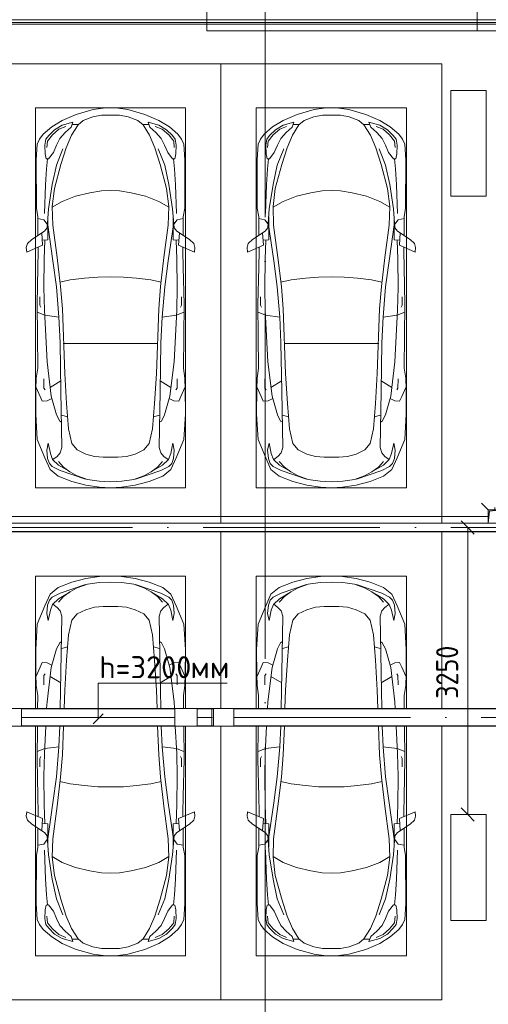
# Model space of a CAD drawing. Header units: millimetres. Extents: x -32229 to 192519, y -13689 to 125138.
# Tile 132 of 256: x 22057 to 27360, y 59000 to 70150. Entities that reach past the tile are written whole.
import ezdxf

# ---------------------------------------------------------------- set-up
doc = ezdxf.new("R2010")
doc.units = ezdxf.units.MM
doc.linetypes.add('ADSK_Линия сетки', pattern=[5000, 4000, -500, 0, -500])
doc.linetypes.add('ADSK_Осевая', pattern=[2800, 2000, -400, 0, -400])
for name, color, linetype, lineweight in [('A-____-____-DIMS', 7, 'Continuous', 9), ('A-____-____-DIMS-200', 7, 'Continuous', 9), ('A-DETL-GENF-OTLN', 7, 'Continuous', 18), ('A-DOOR-____-OTLN', 7, 'Continuous', 18), ('A-FLOR-____-OTLN', 7, 'Continuous', 18), ('A-GENM-____-OTLN', 7, 'Continuous', 18), ('C-PRKG-____-OTLN', 7, 'Continuous', 18), ('E-CABL-TRAY-CNTR', 7, 'ADSK_Осевая', 18), ('E-CABL-TRAY-OTLN', 7, 'Continuous', 18), ('G-____-____-TEXT', 7, 'Continuous', 9), ('M-EQPM-____-OTLN', 7, 'Continuous', 18), ('P-SANR-FIXT-OTLN', 7, 'Continuous', 18), ('S-COLS-____-MCUT', 7, 'Continuous', 40), ('S-GRID-____-OTLN', 7, 'Continuous', 9)]:
    doc.layers.add(name, color=color, linetype=linetype, lineweight=lineweight)
doc.layers.add('A-DETL-____-OTLN', color=7, linetype='Continuous', lineweight=9, true_color=0x00a600)
doc.styles.add('GOST Common_4', font='GOST_Common.ttf', dxfattribs={"width": 0.9, "height": 250})
doc.styles.add('ISOCPEUR', font='isocpeur.ttf', dxfattribs={"height": 250})
doc.dimstyles.new('ГОСТ_2_5_мм2', dxfattribs={"dimscale": 304.8, "dimtxt": 251.428749, "dimasz": 0.492126, "dimexe": 0.492126, "dimexo": 0.656168, "dimgap": 0.098425, "dimtad": 1, "dimdec": 0, "dimdsep": 46, "dimtxsty": 'GOST Common_4', "dimblk1": 'OBLIQUE', "dimblk2": 'OBLIQUE', "dimsah": 1, "dimcen": 0.09, "dimazin": 2, "dimtfac": 1, "dimtdec": 4, "dimtix": 1, "dimtmove": 0, "dimatfit": 3, "dimfxl": 1, "dimtvp": 1, "dimtolj": 1, "dimtzin": 0, "dimarcsym": 2})

# ---------------------------------------------------------------- blocks, each defined once
blk = doc.blocks.new('АР-Ворота сборка - Ворота секционные_5200х2600 _h_-7302885--01 ЭЛ')
at = {"layer": 'A-DOOR-____-OTLN', "color": 253, "lineweight": 5, "true_color": 0xaaaaaa}
for p, q in [((150, 2959), (-2475, 2959)), ((-2475, 2959), (-2475, -843)), ((500, 2959), (350, 2959)), ((725, 2959), (700, 2959)), ((2725, 2959), (1089, 2959)), ((2725, 1025), (2725, 2959)), ((2725, -843), (2725, 925)), ((-2475, -100), (150, -100)), ((350, -100), (500, -100)), ((700, -100), (725, -100)), ((1025, -100), (2725, -100)), ((-2475, -843), (150, -843)), ((350, -843), (500, -843)), ((700, -843), (725, -843)), ((1025, -843), (2725, -843))]:
    blk.add_line(p, q, dxfattribs=at)
blk = doc.blocks.new('АР_Машиноместо - 5300x2500_С-V96--01 ЭЛ')
at = {"layer": 'A-DETL-GENF-OTLN', "color": 253, "lineweight": 13, "true_color": 0xaaaaaa}
for p, q in [((1250, 4800), (1126, 4794)), ((1250, 4800), (1374, 4794)), ((813, 4729), (659, 4670)), ((681, 4606), (967, 4704)), ((970, 4772), (813, 4729)), ((988, 4707), (874, 4665)), ((1126, 4794), (970, 4772)), ((1122, 4726), (988, 4707)), ((1250, 4732), (1122, 4726)), ((1250, 4732), (1378, 4726)), ((1374, 4794), (1530, 4772)), ((1378, 4726), (1512, 4707)), ((1512, 4707), (1626, 4665)), ((1530, 4772), (1687, 4729)), ((1819, 4606), (1533, 4704)), ((1687, 4729), (1841, 4670)), ((566, 4595), (507, 4463)), ((659, 4670), (566, 4595)), ((591, 4560), (681, 4606)), ((788, 4618), (662, 4543)), ((791, 4620), (717, 4569)), ((874, 4665), (791, 4620)), ((1626, 4665), (1709, 4620)), ((1709, 4620), (1783, 4569)), ((1712, 4618), (1838, 4543)), ((1909, 4560), (1819, 4606)), ((1841, 4670), (1934, 4595)), ((1934, 4595), (1993, 4463)), ((507, 4463), (420, 4254)), ((528, 4375), (536, 4471)), ((536, 4471), (558, 4526)), ((558, 4526), (591, 4560)), ((595, 4479), (569, 4413)), ((662, 4543), (595, 4479)), ((645, 4445), (597, 4481)), ((717, 4569), (660, 4505)), ((1783, 4569), (1840, 4505)), ((1838, 4543), (1905, 4479)), ((1855, 4445), (1903, 4481)), ((1905, 4479), (1931, 4413)), ((1942, 4526), (1909, 4560)), ((1964, 4471), (1942, 4526)), ((1972, 4375), (1964, 4471)), ((1993, 4463), (2080, 4254)), ((544, 4295), (528, 4375)), ((569, 4413), (544, 4295)), ((680, 4406), (645, 4445)), ((700, 4345), (680, 4406)), ((812, 4299), (873, 4370)), ((873, 4370), (970, 4419)), ((970, 4419), (1070, 4447)), ((1070, 4447), (1167, 4453)), ((1167, 4453), (1250, 4454)), ((1333, 4453), (1250, 4454)), ((1430, 4447), (1333, 4453)), ((1530, 4419), (1430, 4447)), ((1627, 4370), (1530, 4419)), ((1688, 4299), (1627, 4370)), ((1800, 4345), (1820, 4406)), ((1820, 4406), (1855, 4445)), ((1931, 4413), (1956, 4295)), ((1956, 4295), (1972, 4375)), ((420, 4254), (403, 3968)), ((689, 3706), (700, 4345)), ((774, 4133), (812, 4299)), ((1726, 4133), (1688, 4299)), ((1811, 3706), (1800, 4345)), ((2080, 4254), (2097, 3968)), ((752, 3846), (774, 4133)), ((1748, 3846), (1726, 4133)), ((639, 3975), (675, 4045)), ((675, 4045), (695, 4058)), ((1825, 4045), (1805, 4058)), ((1861, 3975), (1825, 4045)), ((403, 3968), (406, 3688)), ((579, 3763), (639, 3975)), ((1921, 3763), (1861, 3975)), ((2097, 3968), (2094, 3688)), ((453, 3766), (478, 3819)), ((478, 3819), (533, 3818)), ((533, 3818), (586, 3790)), ((731, 3508), (752, 3846)), ((1769, 3508), (1748, 3846)), ((1967, 3818), (1914, 3790)), ((2022, 3819), (1967, 3818)), ((2047, 3766), (2022, 3819)), ((406, 3688), (409, 3560)), ((408, 3667), (453, 3766)), ((497, 3672), (510, 3691)), ((531, 3375), (579, 3763)), ((679, 3159), (689, 3706)), ((1821, 3159), (1811, 3706)), ((1969, 3375), (1921, 3763)), ((2003, 3672), (1990, 3691)), ((2092, 3667), (2047, 3766)), ((2094, 3688), (2091, 3560)), ((495, 3566), (497, 3672)), ((687, 3589), (566, 3664)), ((1813, 3589), (1934, 3664)), ((2005, 3566), (2003, 3672)), ((409, 3560), (426, 3447)), ((705, 2775), (731, 3508)), ((1795, 2775), (1769, 3508)), ((2091, 3560), (2074, 3447)), ((426, 3447), (418, 2723)), ((501, 2790), (531, 3375)), ((1999, 2790), (1969, 3375)), ((2074, 3447), (2082, 2723)), ((666, 2865), (679, 3159)), ((1834, 2865), (1821, 3159)), ((505, 2847), (421, 2813)), ((496, 2532), (501, 2790)), ((666, 2867), (505, 2847)), ((637, 2526), (666, 2867)), ((1834, 2867), (1995, 2847)), ((1863, 2526), (1834, 2867)), ((1995, 2847), (2079, 2813)), ((2004, 2532), (1999, 2790)), ((418, 2723), (428, 2308)), ((448, 2734), (460, 2756)), ((448, 2639), (448, 2734)), ((684, 2522), (705, 2775)), ((1816, 2522), (1795, 2775)), ((2052, 2734), (2040, 2756)), ((2052, 2639), (2052, 2734)), ((2082, 2723), (2072, 2308)), ((500, 2210), (496, 2532)), ((637, 2526), (597, 2231)), ((645, 2192), (684, 2522)), ((1855, 2192), (1816, 2522)), ((1863, 2526), (1903, 2231)), ((2000, 2210), (2004, 2532)), ((428, 2308), (432, 2120)), ((597, 2231), (535, 1798)), ((1903, 2231), (1965, 1798)), ((2072, 2308), (2068, 2120)), ((297, 2080), (301, 2131)), ((301, 2131), (480, 2053)), ((432, 2120), (431, 2074)), ((506, 1996), (500, 2210)), ((596, 1825), (645, 2192)), ((1904, 1825), (1855, 2192)), ((1994, 1996), (2000, 2210)), ((2199, 2131), (2020, 2053)), ((2068, 2120), (2069, 2074)), ((2203, 2080), (2199, 2131)), ((309, 2036), (297, 2080)), ((358, 1990), (309, 2036)), ((480, 2053), (471, 1914)), ((2020, 2053), (2029, 1914)), ((2142, 1990), (2191, 2036)), ((2191, 2036), (2203, 2080)), ((501, 1894), (358, 1990)), ((427, 1731), (427, 1943)), ((541, 1994), (476, 1998)), ((541, 1994), (540, 1733)), ((1959, 1994), (2024, 1998)), ((1959, 1994), (1960, 1733)), ((1999, 1894), (2142, 1990)), ((2073, 1731), (2073, 1943)), ((534, 1817), (495, 1765)), ((531, 1858), (501, 1894)), ((547, 1643), (531, 1858)), ((589, 1616), (596, 1825)), ((1911, 1616), (1904, 1825)), ((1953, 1643), (1969, 1858)), ((1966, 1817), (2005, 1765)), ((1969, 1858), (1999, 1894)), ((411, 1634), (427, 1731)), ((495, 1765), (427, 1753)), ((2005, 1765), (2073, 1753)), ((2089, 1634), (2073, 1731)), ((409, 1087), (411, 1634)), ((615, 1410), (589, 1616)), ((590, 1624), (704, 1557)), ((1910, 1624), (1796, 1557)), ((1885, 1410), (1911, 1616)), ((2091, 1087), (2089, 1634)), ((704, 1557), (853, 1499)), ((853, 1499), (1017, 1460)), ((1017, 1460), (1147, 1439)), ((1483, 1460), (1353, 1439)), ((1647, 1499), (1483, 1460)), ((1796, 1557), (1647, 1499)), ((687, 1141), (615, 1410)), ((1147, 1439), (1250, 1434)), ((1353, 1439), (1250, 1434)), ((1813, 1141), (1885, 1410)), ((749, 950), (687, 1141)), ((1751, 950), (1813, 1141)), ((421, 911), (409, 1087)), ((506, 920), (510, 1019)), ((510, 1019), (522, 1074)), ((522, 1074), (549, 1076)), ((549, 1076), (603, 1005)), ((603, 1005), (639, 920)), ((1897, 1005), (1861, 920)), ((1951, 1076), (1897, 1005)), ((1978, 1074), (1951, 1076)), ((1990, 1019), (1978, 1074)), ((1994, 920), (1990, 1019)), ((2079, 911), (2091, 1087)), ((446, 853), (421, 911)), ((519, 852), (506, 920)), ((639, 920), (677, 844)), ((809, 809), (749, 950)), ((1691, 809), (1751, 950)), ((1861, 920), (1823, 844)), ((1981, 852), (1994, 920)), ((2054, 853), (2079, 911)), ((489, 796), (446, 853)), ((584, 715), (489, 796)), ((550, 812), (519, 852)), ((616, 746), (550, 812)), ((677, 844), (738, 778)), ((882, 692), (809, 809)), ((1618, 692), (1691, 809)), ((1823, 844), (1762, 778)), ((1884, 746), (1950, 812)), ((1916, 715), (2011, 796)), ((1950, 812), (1981, 852)), ((2011, 796), (2054, 853)), ((702, 640), (584, 715)), ((704, 696), (616, 746)), ((825, 661), (704, 696)), ((738, 778), (805, 716)), ((805, 716), (825, 661)), ((888, 686), (815, 687)), ((941, 642), (882, 692)), ((1559, 642), (1618, 692)), ((1612, 686), (1685, 687)), ((1695, 716), (1675, 661)), ((1675, 661), (1796, 696)), ((1762, 778), (1695, 716)), ((1796, 696), (1884, 746)), ((1798, 640), (1916, 715)), ((862, 572), (702, 640)), ((1053, 518), (862, 572)), ((1051, 599), (941, 642)), ((1149, 583), (1051, 599)), ((1250, 582), (1149, 583)), ((1250, 582), (1351, 583)), ((1351, 583), (1449, 599)), ((1447, 518), (1638, 572)), ((1449, 599), (1559, 642)), ((1638, 572), (1798, 640)), ((1165, 503), (1053, 518)), ((1250, 500), (1165, 503)), ((1250, 500), (1335, 503)), ((1335, 503), (1447, 518))]:
    blk.add_line(p, q, dxfattribs=at)
at = {"layer": 'A-DETL-GENF-OTLN', "color": 254, "lineweight": 13, "true_color": 0xd4d4d4}
for p, q in [((695, 3980), (765, 3997)), ((1805, 3980), (1735, 3997)), ((715, 3168), (1250, 3167)), ((1785, 3168), (1250, 3167)), ((678, 2473), (795, 2446)), ((1822, 2473), (1705, 2446)), ((795, 2446), (956, 2427)), ((956, 2427), (1105, 2414)), ((1105, 2414), (1250, 2413)), ((1395, 2414), (1250, 2413)), ((1544, 2427), (1395, 2414)), ((1705, 2446), (1544, 2427)), ((514, 1369), (502, 1696)), ((1986, 1369), (1998, 1696)), ((590, 1368), (547, 1643)), ((1910, 1368), (1953, 1643)), ((525, 1189), (514, 1369)), ((637, 1146), (590, 1368)), ((1863, 1146), (1910, 1368)), ((1975, 1189), (1986, 1369)), ((537, 1076), (525, 1189)), ((710, 963), (637, 1146)), ((1790, 963), (1863, 1146)), ((1963, 1076), (1975, 1189)), ((535, 874), (528, 949)), ((1965, 874), (1972, 949)), ((592, 805), (535, 874)), ((665, 740), (592, 805)), ((1835, 740), (1908, 805)), ((1908, 805), (1965, 874)), ((743, 708), (665, 740)), ((1757, 708), (1835, 740))]:
    blk.add_line(p, q, dxfattribs=at)
at = {"layer": 'C-PRKG-____-OTLN', "color": 253, "lineweight": 13, "true_color": 0xaaaaaa}
for p, q in [((2500, 5300), (0, 5300)), ((0, 0), (0, 5200)), ((2500, 0), (2500, 5200)), ((400, 4800), (2100, 4800)), ((400, 500), (400, 4800)), ((2100, 500), (2100, 4800)), ((400, 500), (2100, 500)), ((2500, 0), (0, 0))]:
    blk.add_line(p, q, dxfattribs=at)
blk = doc.blocks.new('АР_Машиноместо - 5300x2500_С-V99--01 ЭЛ')
at = {"layer": 'A-DETL-GENF-OTLN', "color": 253, "lineweight": 13, "true_color": 0xaaaaaa}
for p, q in [((1053, -518), (862, -572)), ((1165, -503), (1053, -518)), ((1250, -500), (1165, -503)), ((1250, -500), (1335, -503)), ((1335, -503), (1447, -518)), ((1447, -518), (1638, -572)), ((702, -640), (584, -715)), ((862, -572), (702, -640)), ((825, -661), (704, -696)), ((805, -716), (825, -661)), ((941, -642), (882, -692)), ((1051, -599), (941, -642)), ((1149, -583), (1051, -599)), ((1250, -582), (1149, -583)), ((1250, -582), (1351, -583)), ((1351, -583), (1449, -599)), ((1449, -599), (1559, -642)), ((1559, -642), (1618, -692)), ((1638, -572), (1798, -640)), ((1695, -716), (1675, -661)), ((1675, -661), (1796, -696)), ((1798, -640), (1916, -715)), ((584, -715), (489, -796)), ((616, -746), (550, -812)), ((704, -696), (616, -746)), ((677, -844), (738, -778)), ((738, -778), (805, -716)), ((882, -692), (809, -809)), ((888, -686), (815, -687)), ((1612, -686), (1685, -687)), ((1618, -692), (1691, -809)), ((1762, -778), (1695, -716)), ((1823, -844), (1762, -778)), ((1796, -696), (1884, -746)), ((1884, -746), (1950, -812)), ((1916, -715), (2011, -796)), ((446, -853), (421, -911)), ((489, -796), (446, -853)), ((519, -852), (506, -920)), ((550, -812), (519, -852)), ((639, -920), (677, -844)), ((809, -809), (749, -950)), ((1691, -809), (1751, -950)), ((1861, -920), (1823, -844)), ((1950, -812), (1981, -852)), ((1981, -852), (1994, -920)), ((2011, -796), (2054, -853)), ((2054, -853), (2079, -911)), ((421, -911), (409, -1087)), ((506, -920), (510, -1019)), ((603, -1005), (639, -920)), ((749, -950), (687, -1141)), ((1751, -950), (1813, -1141)), ((1897, -1005), (1861, -920)), ((1994, -920), (1990, -1019)), ((2079, -911), (2091, -1087)), ((409, -1087), (411, -1634)), ((510, -1019), (522, -1074)), ((522, -1074), (549, -1076)), ((549, -1076), (603, -1005)), ((1951, -1076), (1897, -1005)), ((1978, -1074), (1951, -1076)), ((1990, -1019), (1978, -1074)), ((2091, -1087), (2089, -1634)), ((687, -1141), (615, -1410)), ((1813, -1141), (1885, -1410)), ((615, -1410), (589, -1616)), ((1017, -1460), (1147, -1439)), ((1147, -1439), (1250, -1434)), ((1353, -1439), (1250, -1434)), ((1483, -1460), (1353, -1439)), ((1885, -1410), (1911, -1616)), ((590, -1624), (704, -1557)), ((704, -1557), (853, -1499)), ((853, -1499), (1017, -1460)), ((1647, -1499), (1483, -1460)), ((1796, -1557), (1647, -1499)), ((1910, -1624), (1796, -1557)), ((411, -1634), (427, -1731)), ((547, -1643), (531, -1858)), ((589, -1616), (596, -1825)), ((1911, -1616), (1904, -1825)), ((1953, -1643), (1969, -1858)), ((2089, -1634), (2073, -1731)), ((427, -1731), (427, -1943)), ((495, -1765), (427, -1753)), ((534, -1817), (495, -1765)), ((541, -1994), (540, -1733)), ((1959, -1994), (1960, -1733)), ((1966, -1817), (2005, -1765)), ((2005, -1765), (2073, -1753)), ((2073, -1731), (2073, -1943)), ((501, -1894), (358, -1990)), ((531, -1858), (501, -1894)), ((597, -2231), (535, -1798)), ((596, -1825), (645, -2192)), ((1904, -1825), (1855, -2192)), ((1903, -2231), (1965, -1798)), ((1969, -1858), (1999, -1894)), ((1999, -1894), (2142, -1990)), ((358, -1990), (309, -2036)), ((480, -2053), (471, -1914)), ((541, -1994), (476, -1998)), ((506, -1996), (500, -2210)), ((1959, -1994), (2024, -1998)), ((1994, -1996), (2000, -2210)), ((2020, -2053), (2029, -1914)), ((2142, -1990), (2191, -2036)), ((309, -2036), (297, -2080)), ((297, -2080), (301, -2131)), ((301, -2131), (480, -2053)), ((432, -2120), (431, -2074)), ((2199, -2131), (2020, -2053)), ((2068, -2120), (2069, -2074)), ((2191, -2036), (2203, -2080)), ((2203, -2080), (2199, -2131)), ((428, -2308), (432, -2120)), ((500, -2210), (496, -2532)), ((645, -2192), (684, -2522)), ((1855, -2192), (1816, -2522)), ((2000, -2210), (2004, -2532)), ((2072, -2308), (2068, -2120)), ((418, -2723), (428, -2308)), ((637, -2526), (597, -2231)), ((1863, -2526), (1903, -2231)), ((2082, -2723), (2072, -2308)), ((496, -2532), (501, -2790)), ((637, -2526), (666, -2867)), ((684, -2522), (705, -2775)), ((1816, -2522), (1795, -2775)), ((1863, -2526), (1834, -2867)), ((2004, -2532), (1999, -2790)), ((448, -2639), (448, -2734)), ((2052, -2639), (2052, -2734)), ((422, -3100), (418, -2723)), ((448, -2734), (460, -2756)), ((705, -2775), (717, -3100)), ((1795, -2775), (1783, -3100)), ((2052, -2734), (2040, -2756)), ((2078, -3100), (2082, -2723)), ((505, -2847), (421, -2813)), ((501, -2790), (517, -3100)), ((666, -2867), (505, -2847)), ((666, -2865), (676, -3100)), ((1834, -2865), (1824, -3100)), ((1834, -2867), (1995, -2847)), ((1999, -2790), (1983, -3100)), ((1995, -2847), (2079, -2813)), ((426, -3447), (425, -3300)), ((527, -3300), (531, -3375)), ((681, -3300), (689, -3706)), ((724, -3300), (731, -3508)), ((1776, -3300), (1769, -3508)), ((1819, -3300), (1811, -3706)), ((1973, -3300), (1969, -3375)), ((2074, -3447), (2075, -3300)), ((409, -3560), (426, -3447)), ((531, -3375), (579, -3763)), ((1969, -3375), (1921, -3763)), ((2091, -3560), (2074, -3447)), ((406, -3688), (409, -3560)), ((495, -3566), (497, -3672)), ((731, -3508), (752, -3846)), ((1769, -3508), (1748, -3846)), ((2005, -3566), (2003, -3672)), ((2094, -3688), (2091, -3560)), ((408, -3667), (453, -3766)), ((497, -3672), (510, -3691)), ((687, -3589), (566, -3664)), ((1813, -3589), (1934, -3664)), ((2003, -3672), (1990, -3691)), ((2092, -3667), (2047, -3766)), ((403, -3968), (406, -3688)), ((453, -3766), (478, -3819)), ((533, -3818), (586, -3790)), ((579, -3763), (639, -3975)), ((689, -3706), (700, -4345)), ((1811, -3706), (1800, -4345)), ((1921, -3763), (1861, -3975)), ((1967, -3818), (1914, -3790)), ((2047, -3766), (2022, -3819)), ((2097, -3968), (2094, -3688)), ((478, -3819), (533, -3818)), ((752, -3846), (774, -4133)), ((1748, -3846), (1726, -4133)), ((2022, -3819), (1967, -3818)), ((420, -4254), (403, -3968)), ((639, -3975), (675, -4045)), ((1861, -3975), (1825, -4045)), ((2080, -4254), (2097, -3968)), ((675, -4045), (695, -4058)), ((1825, -4045), (1805, -4058)), ((774, -4133), (812, -4299)), ((1726, -4133), (1688, -4299)), ((507, -4463), (420, -4254)), ((544, -4295), (528, -4375)), ((569, -4413), (544, -4295)), ((700, -4345), (680, -4406)), ((812, -4299), (873, -4370)), ((1688, -4299), (1627, -4370)), ((1800, -4345), (1820, -4406)), ((1931, -4413), (1956, -4295)), ((1956, -4295), (1972, -4375)), ((1993, -4463), (2080, -4254)), ((528, -4375), (536, -4471)), ((595, -4479), (569, -4413)), ((645, -4445), (597, -4481)), ((680, -4406), (645, -4445)), ((873, -4370), (970, -4419)), ((970, -4419), (1070, -4447)), ((1070, -4447), (1167, -4453)), ((1167, -4453), (1250, -4454)), ((1333, -4453), (1250, -4454)), ((1430, -4447), (1333, -4453)), ((1530, -4419), (1430, -4447)), ((1627, -4370), (1530, -4419)), ((1820, -4406), (1855, -4445)), ((1855, -4445), (1903, -4481)), ((1905, -4479), (1931, -4413)), ((1972, -4375), (1964, -4471)), ((566, -4595), (507, -4463)), ((536, -4471), (558, -4526)), ((558, -4526), (591, -4560)), ((591, -4560), (681, -4606)), ((662, -4543), (595, -4479)), ((717, -4569), (660, -4505)), ((788, -4618), (662, -4543)), ((791, -4620), (717, -4569)), ((1709, -4620), (1783, -4569)), ((1712, -4618), (1838, -4543)), ((1783, -4569), (1840, -4505)), ((1909, -4560), (1819, -4606)), ((1838, -4543), (1905, -4479)), ((1942, -4526), (1909, -4560)), ((1934, -4595), (1993, -4463)), ((1964, -4471), (1942, -4526)), ((659, -4670), (566, -4595)), ((813, -4729), (659, -4670)), ((681, -4606), (967, -4704)), ((874, -4665), (791, -4620)), ((988, -4707), (874, -4665)), ((1512, -4707), (1626, -4665)), ((1819, -4606), (1533, -4704)), ((1626, -4665), (1709, -4620)), ((1687, -4729), (1841, -4670)), ((1841, -4670), (1934, -4595)), ((970, -4772), (813, -4729)), ((1126, -4794), (970, -4772)), ((1122, -4726), (988, -4707)), ((1250, -4732), (1122, -4726)), ((1250, -4800), (1126, -4794)), ((1250, -4732), (1378, -4726)), ((1250, -4800), (1374, -4794)), ((1374, -4794), (1530, -4772)), ((1378, -4726), (1512, -4707)), ((1530, -4772), (1687, -4729))]:
    blk.add_line(p, q, dxfattribs=at)
at = {"layer": 'A-DETL-GENF-OTLN', "color": 254, "lineweight": 13, "true_color": 0xd4d4d4}
for p, q in [((665, -740), (592, -805)), ((743, -708), (665, -740)), ((1757, -708), (1835, -740)), ((1835, -740), (1908, -805)), ((535, -874), (528, -949)), ((592, -805), (535, -874)), ((1908, -805), (1965, -874)), ((1965, -874), (1972, -949)), ((710, -963), (637, -1146)), ((1790, -963), (1863, -1146)), ((537, -1076), (525, -1189)), ((1963, -1076), (1975, -1189)), ((525, -1189), (514, -1369)), ((637, -1146), (590, -1368)), ((1863, -1146), (1910, -1368)), ((1975, -1189), (1986, -1369)), ((514, -1369), (502, -1696)), ((590, -1368), (547, -1643)), ((1910, -1368), (1953, -1643)), ((1986, -1369), (1998, -1696)), ((678, -2473), (795, -2446)), ((795, -2446), (956, -2427)), ((956, -2427), (1105, -2414)), ((1105, -2414), (1250, -2413)), ((1395, -2414), (1250, -2413)), ((1544, -2427), (1395, -2414)), ((1705, -2446), (1544, -2427)), ((1822, -2473), (1705, -2446)), ((695, -3980), (765, -3997)), ((1805, -3980), (1735, -3997))]:
    blk.add_line(p, q, dxfattribs=at)
at = {"layer": 'C-PRKG-____-OTLN', "color": 253, "lineweight": 13, "true_color": 0xaaaaaa}
for p, q in [((2500, 0), (0, 0)), ((0, 0), (0, -3100)), ((2500, 0), (2500, -3100)), ((400, -500), (400, -3100)), ((400, -500), (2100, -500)), ((2100, -500), (2100, -3100)), ((0, -3300), (0, -5300)), ((400, -3300), (400, -4800)), ((2100, -3300), (2100, -4800)), ((2500, -3300), (2500, -5300)), ((400, -4800), (2100, -4800)), ((2500, -5300), (0, -5300))]:
    blk.add_line(p, q, dxfattribs=at)
blk = doc.blocks.new('АР_Канал вертикальный прямоугольный - ВК-V188--01 ЭЛ')
at = {"layer": 'M-EQPM-____-OTLN', "lineweight": 13, "true_color": 0xe2e2e2}
blk.add_hatch(color=254, dxfattribs=at).paths.add_polyline_path([(-75, -75), (-75, -75), (-60, 60), (75, 75), (-75, 75)])
at = {"layer": 'M-EQPM-____-OTLN', "color": 253, "lineweight": 13, "true_color": 0xaaaaaa}
for p, q in [((75, 75), (-75, 75)), ((-75, 75), (-75, -75)), ((75, 75), (-75, 75)), ((-75, 75), (-75, -75)), ((-75, -75), (-75, 75)), ((-75, 75), (75, 75)), ((-75, -75), (-60, 60)), ((-75, -75), (-60, 60)), ((-60, 60), (75, 75)), ((-60, 60), (75, 75)), ((75, -75), (75, 75)), ((75, 75), (75, -75))]:
    blk.add_line(p, q, dxfattribs=at)
blk = doc.blocks.new('АР-Заполнение деф_ шва - Д_ш_-4332460--01 ЭЛ')
at = {"layer": 'A-GENM-____-OTLN', "color": 253, "lineweight": 13, "true_color": 0xaaaaaa}
for p, q in [((0, 25), (25175, 25)), ((0, -25), (25174, -25))]:
    blk.add_line(p, q, dxfattribs=at)
blk = doc.blocks.new('АР_Трап - 100-100-V245--01 ЭЛ')
at = {"layer": 'P-SANR-FIXT-OTLN', "color": 253, "lineweight": 13, "true_color": 0xaaaaaa}
for p, q in [((-75, 75), (-150, 150)), ((75, 75), (150, 150)), ((-100, 0), (-75, 0)), ((0, 75), (0, 100)), ((75, 0), (100, 0))]:
    blk.add_line(p, q, dxfattribs=at)
blk = doc.blocks.new('Наметкина 10_РД_АР_П_отсоединено_rvt-1--01 ЭЛ')
at = {"layer": 'A-FLOR-____-OTLN', "color": 253, "lineweight": 13, "true_color": 0xaaaaaa}
for p, q in [((10001, 70120), (39586, 70120)), ((11435, 70100), (35134, 70100)), ((27360, 64525), (11435, 64525))]:
    blk.add_line(p, q, dxfattribs=at)
at = {"layer": 'S-COLS-____-MCUT', "color": 253, "lineweight": 15, "true_color": 0xaaaaaa}
for p, q in [((27335, 69350), (26935, 69350)), ((26935, 69350), (26935, 68150)), ((27335, 68150), (27335, 69350)), ((26935, 68150), (27335, 68150)), ((27335, 61150), (26935, 61150)), ((26935, 61150), (26935, 59950)), ((27335, 59950), (27335, 61150)), ((26935, 59950), (27335, 59950))]:
    blk.add_line(p, q, dxfattribs=at)
at = {"layer": 'A-DOOR-____-OTLN', "color": 253, "lineweight": 13, "true_color": 0xaaaaaa, "rotation": 90}
blk.add_blockref('АР-Ворота сборка - Ворота секционные_5200х2600 _h_-7302885--01 ЭЛ', (27135, 72500), dxfattribs=at)
at = {"layer": 'A-GENM-____-OTLN', "color": 253, "lineweight": 13, "true_color": 0xaaaaaa}
blk.add_blockref('АР-Заполнение деф_ шва - Д_ш_-4332460--01 ЭЛ', (9960, 70125), dxfattribs=at)
at = {"layer": 'C-PRKG-____-OTLN', "color": 253, "lineweight": 13, "true_color": 0xaaaaaa, "rotation": 180}
for name, p in [('АР_Машиноместо - 5300x2500_С-V96--01 ЭЛ', (24335, 69650)), ('АР_Машиноместо - 5300x2500_С-V96--01 ЭЛ', (26835, 69650)), ('АР_Машиноместо - 5300x2500_С-V99--01 ЭЛ', (24335, 59050)), ('АР_Машиноместо - 5300x2500_С-V99--01 ЭЛ', (26835, 59050))]:
    blk.add_blockref(name, p, dxfattribs=at)
at = {"layer": 'M-EQPM-____-OTLN', "color": 253, "lineweight": 13, "true_color": 0xaaaaaa}
blk.add_blockref('АР_Канал вертикальный прямоугольный - ВК-V188--01 ЭЛ', (27435, 64525), dxfattribs=at)
at = {"layer": 'P-SANR-FIXT-OTLN', "color": 253, "lineweight": 13, "true_color": 0xaaaaaa}
blk.add_blockref('АР_Трап - 100-100-V245--01 ЭЛ', (27435, 64525), dxfattribs=at)
blk = doc.blocks.new('M_Вертикальный наружный изгиб-колено для канального - Стандартное-3090257--01 ЭЛ')
at = {"layer": 'E-CABL-TRAY-OTLN', "color": 94, "true_color": 0x009f00}
for p, q in [((21810, 62150), (21810, 62350)), ((21810, 62350), (21875, 62350)), ((21875, 62350), (22004, 62350)), ((22004, 62350), (22079, 62350)), ((22079, 62350), (22079, 62150)), ((21875, 62150), (21810, 62150)), ((22004, 62150), (21875, 62150)), ((22004, 62150), (22079, 62150))]:
    blk.add_line(p, q, dxfattribs=at)
blk = doc.blocks.new('M_Вертикальный наружный изгиб-колено для канального - Стандартное-3090292--01 ЭЛ')
at = {"layer": 'E-CABL-TRAY-OTLN', "color": 94, "true_color": 0x009f00}
for p, q in [((23814, 62150), (23814, 62350)), ((23889, 62350), (23814, 62350)), ((23889, 62350), (23998, 62350)), ((23998, 62350), (24066, 62350)), ((24066, 62350), (24066, 62150)), ((23889, 62150), (23814, 62150)), ((23998, 62150), (23889, 62150)), ((24066, 62150), (23998, 62150))]:
    blk.add_line(p, q, dxfattribs=at)
blk = doc.blocks.new('M_Вертикальный внутренний изгиб-колено для канального - Стандартное-3090286--01 ЭЛ')
at = {"layer": 'E-CABL-TRAY-OTLN', "color": 94, "true_color": 0x009f00}
for p, q in [((24251, 62150), (24251, 62350)), ((24318, 62350), (24251, 62350)), ((24318, 62350), (24406, 62350)), ((24406, 62350), (24481, 62350)), ((24481, 62350), (24481, 62150)), ((24251, 62150), (24318, 62150)), ((24406, 62150), (24318, 62150)), ((24481, 62150), (24406, 62150))]:
    blk.add_line(p, q, dxfattribs=at)
blk = doc.blocks.new('DIMBLOCK42--01 ЭЛ')
at = {"layer": 'A-____-____-DIMS-200'}
for p, q in [((27127, 64400), (27052, 64475)), ((27033, 64400), (27277, 64400)), ((27127, 64400), (27033, 64400)), ((27127, 64400), (27127, 61150)), ((27127, 64400), (27202, 64325)), ((27127, 61150), (27052, 61225)), ((27033, 61150), (27277, 61150)), ((27127, 61150), (27033, 61150)), ((27127, 61150), (27202, 61075))]:
    blk.add_line(p, q, dxfattribs=at)
at = {"layer": 'A-____-____-DIMS-200', "color": 0, "insert": (26770, 62460), "char_height": 250, "width": 756.84, "attachment_point": 1, "rotation": 90, "line_spacing_factor": 1.022761, "style": 'GOST Common_4'}
blk.add_mtext('3250', dxfattribs=at)
blk = doc.blocks.new('_Oblique')
at = {"color": 0, "linetype": 'ByBlock', "lineweight": -2}
blk.add_line((-0.5, -0.5), (0.5, 0.5), dxfattribs=at)

msp = doc.modelspace()

# ---------------------------------------------------------------- linework, layer by layer
at = {"layer": 'A-DETL-____-OTLN', "color": 116, "true_color": 0x008040}
for p, q in [((24406.6, 62635.2), (22946.6, 62635.2)), ((22946.6, 62635.2), (22946.6, 62233.6)), ((22890, 62177), (23003.1, 62290.1))]:
    msp.add_line(p, q, dxfattribs=at)
at = {"layer": 'E-CABL-TRAY-CNTR', "color": 5, "true_color": 0x0000ff}
msp.add_line((37334.9, 64400.3), (13045.9, 64400.3), dxfattribs=at)
at = {"layer": 'E-CABL-TRAY-CNTR', "color": 94, "true_color": 0x009f00}
for p, q in [((23814.4, 62249.6), (22078.7, 62249.6)), ((24065.9, 62249.6), (24239.9, 62249.6)), ((24480.5, 62249.6), (37059.9, 62249.6))]:
    msp.add_line(p, q, dxfattribs=at)
at = {"layer": 'E-CABL-TRAY-OTLN', "color": 5, "true_color": 0x0000ff}
for p, q in [((37334.9, 64450.3), (13045.9, 64450.3)), ((37334.9, 64447.8), (13045.9, 64447.8)), ((37334.9, 64352.8), (13045.9, 64352.8)), ((37334.9, 64350.3), (13045.9, 64350.3))]:
    msp.add_line(p, q, dxfattribs=at)
at = {"layer": 'E-CABL-TRAY-OTLN', "color": 94, "true_color": 0x009f00}
for p, q in [((22078.7, 62347), (22078.7, 62349.6)), ((23814.4, 62349.6), (22078.7, 62349.6)), ((23814.4, 62347), (22078.7, 62347)), ((23814.4, 62349.6), (23814.4, 62347)), ((24065.9, 62347), (24065.9, 62349.6)), ((24065.9, 62349.6), (24250.8, 62349.6)), ((24065.9, 62347), (24250.8, 62347)), ((24230.2, 62347), (24230.2, 62152.1)), ((24250.8, 62349.6), (24250.8, 62347)), ((24480.5, 62347), (24480.5, 62349.6)), ((24480.5, 62349.6), (37059.9, 62349.6)), ((24480.5, 62347), (37059.9, 62347)), ((22078.7, 62149.6), (22078.7, 62152.1)), ((23814.4, 62152.1), (22078.7, 62152.1)), ((23814.4, 62149.6), (22078.7, 62149.6)), ((23814.4, 62152.1), (23814.4, 62149.6)), ((24065.9, 62149.6), (24065.9, 62152.1)), ((24065.9, 62152.1), (24250.8, 62152.1)), ((24065.9, 62149.6), (24250.8, 62149.6)), ((24250.8, 62152.1), (24250.8, 62149.6)), ((24480.5, 62149.6), (24480.5, 62152.1)), ((24480.5, 62152.1), (37059.9, 62152.1)), ((24480.5, 62149.6), (37059.9, 62149.6))]:
    msp.add_line(p, q, dxfattribs=at)
at = {"layer": 'S-GRID-____-OTLN', "color": 253, "linetype": 'ADSK_Линия сетки', "true_color": 0xaaaaaa}
msp.add_line((24835.3, -12088.9), (24835.3, 125138.4), dxfattribs=at)

# ---------------------------------------------------------------- block references
at = {"lineweight": 5}
msp.add_blockref('Наметкина 10_РД_АР_П_отсоединено_rvt-1--01 ЭЛ', (0, 0), dxfattribs=at)
at = {"layer": 'E-CABL-TRAY-OTLN', "color": 94, "true_color": 0x009f00}
for name in ['M_Вертикальный наружный изгиб-колено для канального - Стандартное-3090257--01 ЭЛ', 'M_Вертикальный наружный изгиб-колено для канального - Стандартное-3090292--01 ЭЛ', 'M_Вертикальный внутренний изгиб-колено для канального - Стандартное-3090286--01 ЭЛ']:
    msp.add_blockref(name, (0, 0), dxfattribs=at)

# ---------------------------------------------------------------- texts
at = {"layer": 'G-____-____-TEXT', "color": 96, "true_color": 0x008000, "char_height": 250, "attachment_point": 1, "style": 'ISOCPEUR'}
for s, insert, width in [('h=3200', (22956.7, 62942.7), 1250.632), ('мм', (23988.6, 62942.7), 481.012)]:
    msp.add_mtext(s, dxfattribs=dict(at, insert=insert, width=width))

# ---------------------------------------------------------------- dimensions: what is measured, and where the dimension line sits
at = {"layer": 'A-____-____-DIMS'}
dim = msp.add_linear_dim(base=(27126.9, 61150), p1=(27233, 64400.3), p2=(27233, 61150), angle=90, dimstyle='ГОСТ_2_5_мм2', override={"dimpost": '<>', "dimfxl": 3250.293549}, dxfattribs=at)
dim.commit()
dim.dimension.update_dxf_attribs({"geometry": 'DIMBLOCK42--01 ЭЛ', "text_midpoint": (26971.9, 62775.2)})

doc.saveas('drawing.dxf')
